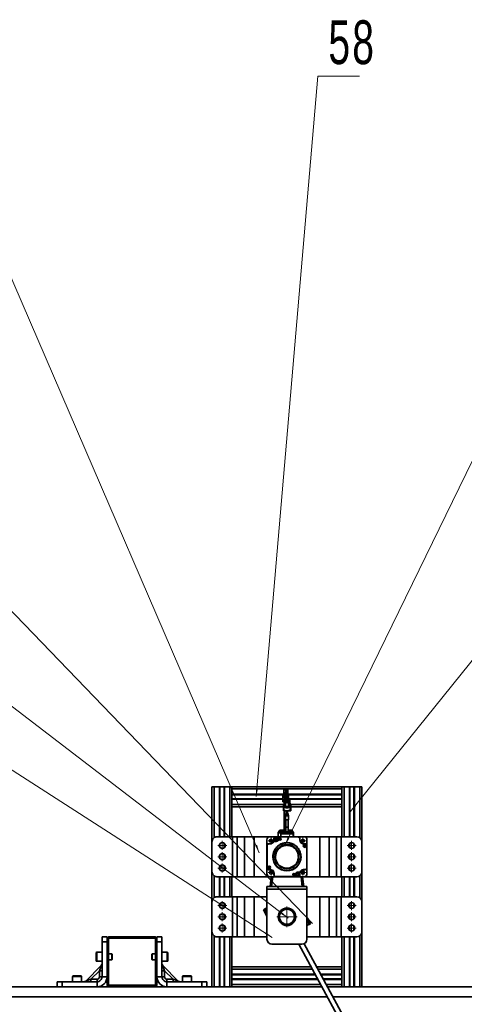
# Model space of a CAD drawing. Header units: millimetres. Extents: x -14862 to 14862, y -10512 to 10512.
# Tile 115 of 199: x 681 to 1571, y -236 to 1733. Entities that reach past the tile are written whole.
import ezdxf

# ---------------------------------------------------------------- set-up
doc = ezdxf.new("R2010")
doc.units = ezdxf.units.MM
doc.header["$LTSCALE"] = 4
doc.linetypes.add('点画线', pattern=[18, 12, -2, 2, -2])
for name, color, linetype, lineweight in [('中心线层', 1, '点画线', 18), ('几何体', 7, 'Continuous', 35), ('注释', 3, 'Continuous', 18)]:
    doc.layers.add(name, color=color, linetype=linetype, lineweight=lineweight)
doc.styles.add('SLDTEXTSTYLE1', font='txt', dxfattribs={"width": 0.667})

# ---------------------------------------------------------------- blocks, each defined once
blk = doc.blocks.new('SW_NOTE_0_6_2')
at = {"layer": '注释', "color": 0}
for p, q in [((0, 0), (83.8, 0)), ((83.8, 0), (0, 0)), ((0, 0), (83.8, 0)), ((83.8, 0), (0, 0)), ((0, 0), (83.8, 0)), ((83.8, 0), (0, 0))]:
    blk.add_line(p, q, dxfattribs=at)
at = {"layer": '注释', "color": 0, "insert": (69.2, 111.4), "char_height": 87.5, "width": 150.519, "attachment_point": 2, "style": 'SLDTEXTSTYLE1'}
blk.add_mtext('\\T1.1;58', dxfattribs=at)
blk = doc.blocks.new('*X76')
at = {"layer": '注释', "linetype": 'Continuous'}
blk.add_hatch(color=0, dxfattribs=at).paths.add_polyline_path([(2685, -1724.2), (2670.2, -1717.1), (2672.4, -1713.7)], flags=0)
at = {"layer": '注释', "color": 0, "linetype": 'Continuous'}
blk.add_line((2685, -1724.2), (0, 0), dxfattribs=at)
blk = doc.blocks.new('*X77')
at = {"layer": '注释', "linetype": 'Continuous'}
blk.add_hatch(color=0, dxfattribs=at).paths.add_polyline_path([(2200.6, -1685.8), (2186.4, -1677.5), (2188.9, -1674.3)], flags=0)
at = {"layer": '注释', "color": 0, "linetype": 'Continuous'}
blk.add_line((2200.6, -1685.8), (0, 0), dxfattribs=at)
blk = doc.blocks.new('*X78')
at = {"layer": '注释', "linetype": 'Continuous'}
blk.add_hatch(color=0, dxfattribs=at).paths.add_polyline_path([(1635.8, -1696.6), (1623, -1686.3), (1626, -1683.4)], flags=0)
at = {"layer": '注释', "color": 0, "linetype": 'Continuous'}
blk.add_line((1635.8, -1696.6), (0, 0), dxfattribs=at)
blk = doc.blocks.new('*X79')
at = {"layer": '注释', "linetype": 'Continuous'}
blk.add_hatch(color=0, dxfattribs=at).paths.add_polyline_path([(671, -1552.7), (662.6, -1538.5), (666.4, -1536.9)], flags=0)
at = {"layer": '注释', "color": 0, "linetype": 'Continuous'}
blk.add_line((671, -1552.7), (0, 0), dxfattribs=at)
blk = doc.blocks.new('*X80')
at = {"layer": '注释', "linetype": 'Continuous'}
blk.add_hatch(color=0, dxfattribs=at).paths.add_polyline_path([(-122.8, -1440), (-123.5, -1423.6), (-119.4, -1423.9)], flags=0)
at = {"layer": '注释', "color": 0, "linetype": 'Continuous'}
blk.add_line((-122.8, -1440), (0, 0), dxfattribs=at)
blk = doc.blocks.new('*X81')
at = {"layer": '注释', "linetype": 'Continuous'}
blk.add_hatch(color=0, dxfattribs=at).paths.add_polyline_path([(-749.6, -1537.8), (-744.3, -1522.2), (-740.6, -1524)], flags=0)
at = {"layer": '注释', "color": 0, "linetype": 'Continuous'}
blk.add_line((-749.6, -1537.8), (0, 0), dxfattribs=at)
blk = doc.blocks.new('*X82')
at = {"layer": '注释', "linetype": 'Continuous'}
blk.add_hatch(color=0, dxfattribs=at).paths.add_polyline_path([(-1186, -1470.7), (-1177.3, -1456.8), (-1174.1, -1459.3)], flags=0)
at = {"layer": '注释', "color": 0, "linetype": 'Continuous'}
blk.add_line((-1186, -1470.7), (0, 0), dxfattribs=at)

msp = doc.modelspace()

# ---------------------------------------------------------------- linework, layer by layer
at = {"layer": '中心线层'}
for p, q in [((1077.8, 81.62), (1095.8, 81.62)), ((1086.8, 72.62), (1086.8, 90.62)), ((1178.321, 90.94), (1190.321, 90.94)), ((1184.321, 84.94), (1184.321, 96.94)), ((1241.961, 90.94), (1253.96, 90.94)), ((1247.961, 84.94), (1247.961, 96.94)), ((1336.481, 81.62), (1354.481, 81.62)), ((1345.481, 72.62), (1345.481, 90.62)), ((1077.8, 59.12), (1095.8, 59.12)), ((1086.8, 50.12), (1086.8, 68.12)), ((1336.481, 59.12), (1354.481, 59.12)), ((1345.481, 50.12), (1345.481, 68.12)), ((1086.8, 27.62), (1086.8, 45.62)), ((1345.482, 27.62), (1345.482, 45.62)), ((1077.8, 36.62), (1095.8, 36.62)), ((1178.321, 27.3), (1190.321, 27.3)), ((1184.321, 21.3), (1184.321, 33.3)), ((1241.961, 27.3), (1253.961, 27.3)), ((1247.961, 21.3), (1247.961, 33.3)), ((1336.482, 36.62), (1354.482, 36.62)), ((1077.8, -38.38), (1095.8, -38.38)), ((1086.8, -47.38), (1086.8, -29.38)), ((1336.482, -38.38), (1354.481, -38.38)), ((1345.481, -47.38), (1345.481, -29.38)), ((1086.8, -69.88), (1086.8, -51.88)), ((1216.141, -81.38), (1216.141, -40.38)), ((1345.481, -69.88), (1345.481, -51.88)), ((1077.8, -60.88), (1095.8, -60.88)), ((1086.8, -92.38), (1086.8, -74.38)), ((1195.641, -60.88), (1236.641, -60.88)), ((1336.481, -60.88), (1354.481, -60.88)), ((1345.481, -92.38), (1345.481, -74.38)), ((1077.8, -83.38), (1095.8, -83.38)), ((1336.481, -83.38), (1354.482, -83.38))]:
    msp.add_line(p, q, dxfattribs=at)
at = {"layer": '几何体'}
for p, q in [((1066.141, 199.12), (1066.141, 89.12)), ((1066.141, 199.12), (1070.641, 199.12)), ((1070.641, 199.12), (1081.041, 199.12)), ((1070.641, 199.12), (1070.641, 97.471)), ((1081.041, 199.12), (1081.041, 99.12)), ((1081.041, 199.12), (1082.041, 199.12)), ((1082.041, 199.12), (1082.041, 99.12)), ((1082.041, 199.12), (1090.241, 199.12)), ((1090.241, 199.12), (1090.241, 99.12)), ((1090.241, 199.12), (1091.241, 199.12)), ((1091.241, 199.12), (1091.241, 99.12)), ((1091.241, 199.12), (1101.641, 199.12)), ((1101.641, 199.12), (1106.141, 199.12)), ((1101.641, 199.12), (1101.641, 99.12)), ((1106.141, 199.12), (1326.141, 199.12)), ((1106.141, 194.62), (1106.141, 199.12)), ((1326.141, 194.62), (1326.141, 199.12)), ((1326.141, 199.12), (1330.641, 199.12)), ((1330.641, 199.12), (1341.041, 199.12)), ((1330.641, 199.12), (1330.641, 99.12)), ((1341.041, 199.12), (1341.041, 99.12)), ((1341.041, 199.12), (1342.041, 199.12)), ((1342.041, 199.12), (1342.041, 99.12)), ((1342.041, 199.12), (1350.241, 199.12)), ((1350.241, 199.12), (1350.241, 99.12)), ((1350.241, 199.12), (1351.241, 199.12)), ((1351.241, 199.12), (1351.241, 99.12)), ((1351.241, 199.12), (1361.641, 199.12)), ((1361.641, 199.12), (1366.141, 199.12)), ((1361.641, 199.12), (1361.641, 97.471)), ((1366.141, 199.12), (1366.141, 89.12)), ((1106.141, 194.62), (1326.141, 194.62)), ((1106.141, 184.22), (1106.141, 194.62)), ((1106.141, 184.22), (1210.241, 184.22)), ((1106.141, 183.22), (1106.141, 184.22)), ((1106.141, 183.22), (1209.141, 183.22)), ((1106.141, 183.22), (1106.141, 175.02)), ((1207.741, 169.07), (1207.741, 181.07)), ((1209.141, 181.07), (1207.741, 181.07)), ((1209.141, 183.57), (1209.141, 181.07)), ((1211.241, 183.57), (1209.141, 183.57)), ((1209.946, 183.584), (1209.946, 183.57)), ((1213.041, 183.584), (1209.946, 183.584)), ((1213.696, 192.77), (1210.241, 192.77)), ((1210.241, 183.97), (1210.241, 192.77)), ((1210.241, 183.97), (1213.041, 183.97)), ((1211.241, 183.57), (1212.441, 183.57)), ((1211.241, 182.57), (1211.241, 183.57)), ((1212.441, 182.57), (1211.241, 182.57)), ((1211.241, 176.57), (1211.241, 182.57)), ((1212.441, 183.57), (1212.441, 182.57)), ((1213.041, 183.57), (1212.441, 183.57)), ((1212.441, 182.57), (1212.441, 181.87)), ((1213.041, 181.87), (1212.441, 181.87)), ((1212.541, 188.57), (1215.541, 188.57)), ((1212.541, 188.07), (1212.541, 188.57)), ((1212.541, 188.07), (1215.541, 188.07)), ((1212.541, 184.37), (1212.541, 188.07)), ((1213.041, 184.37), (1212.541, 184.37)), ((1213.041, 178.07), (1213.041, 184.37)), ((1215.041, 178.07), (1213.041, 178.07)), ((1213.696, 192.77), (1213.696, 188.57)), ((1217.841, 192.77), (1214.386, 192.77)), ((1214.386, 188.57), (1214.386, 192.77)), ((1215.041, 184.37), (1215.041, 178.07)), ((1215.541, 184.37), (1215.041, 184.37)), ((1215.041, 183.97), (1217.841, 183.97)), ((1218.136, 183.584), (1215.041, 183.584)), ((1215.641, 183.57), (1215.041, 183.57)), ((1215.641, 181.87), (1215.041, 181.87)), ((1215.541, 188.57), (1215.541, 188.07)), ((1215.541, 188.07), (1215.541, 184.37)), ((1215.641, 183.57), (1216.841, 183.57)), ((1215.641, 182.57), (1215.641, 183.57)), ((1215.641, 181.87), (1215.641, 182.57)), ((1215.641, 182.57), (1216.841, 182.57)), ((1216.841, 182.57), (1216.841, 183.57)), ((1218.941, 183.57), (1216.841, 183.57)), ((1216.841, 176.57), (1216.841, 182.57)), ((1217.841, 192.77), (1217.841, 183.97)), ((1217.841, 184.22), (1326.141, 184.22)), ((1218.136, 183.584), (1218.136, 183.57)), ((1218.941, 174.369), (1218.941, 183.57)), ((1218.941, 183.22), (1326.141, 183.22)), ((1326.141, 184.22), (1326.141, 194.62)), ((1326.141, 183.22), (1326.141, 184.22)), ((1326.141, 183.22), (1326.141, 175.02)), ((1106.141, 175.02), (1207.741, 175.02)), ((1106.141, 174.02), (1106.141, 175.02)), ((1106.141, 174.02), (1207.741, 174.02)), ((1106.141, 163.62), (1106.141, 174.02)), ((1106.141, 159.12), (1106.141, 163.62)), ((1106.141, 163.62), (1209.141, 163.62)), ((1106.141, 159.12), (1209.141, 159.12)), ((1106.141, 159.12), (1106.141, 99.12)), ((1209.141, 169.07), (1207.741, 169.07)), ((1209.141, 170.07), (1209.141, 169.07)), ((1210.276, 170.07), (1209.141, 170.07)), ((1210.276, 169.07), (1209.141, 169.07)), ((1209.641, 165.069), (1209.141, 165.069)), ((1209.141, 165.069), (1209.141, 151.668)), ((1209.641, 151.668), (1209.641, 165.069)), ((1213.341, 165.069), (1209.641, 165.069)), ((1210.276, 165.069), (1210.276, 174.369)), ((1213.726, 174.369), (1210.276, 174.369)), ((1211.241, 176.57), (1216.841, 176.57)), ((1211.241, 176.57), (1211.241, 175.57)), ((1216.841, 175.57), (1211.241, 175.57)), ((1213.341, 164.369), (1214.641, 168.069)), ((1213.341, 165.069), (1213.587, 165.069)), ((1213.341, 164.369), (1213.341, 165.069)), ((1213.341, 159.489), (1213.341, 164.369)), ((1213.341, 159.489), (1218.941, 159.489)), ((1213.341, 159.489), (1213.341, 158.069)), ((1218.941, 158.069), (1213.341, 158.069)), ((1213.341, 158.069), (1213.341, 157.068)), ((1213.726, 174.369), (1213.726, 165.464)), ((1214.416, 170.07), (1213.726, 170.07)), ((1214.416, 169.07), (1213.726, 169.07)), ((1213.791, 165.649), (1213.791, 169.07)), ((1214.291, 169.07), (1214.291, 167.072)), ((1214.416, 167.428), (1214.416, 174.369)), ((1217.866, 174.369), (1214.416, 174.369)), ((1214.641, 170.068), (1217.641, 170.068)), ((1214.641, 169.568), (1214.641, 170.068)), ((1214.641, 169.568), (1214.641, 168.069)), ((1217.641, 169.568), (1214.641, 169.568)), ((1216.841, 175.57), (1216.841, 176.57)), ((1217.641, 170.068), (1217.641, 169.568)), ((1217.641, 168.069), (1217.641, 169.568)), ((1218.941, 164.369), (1217.641, 168.069)), ((1217.866, 174.369), (1217.866, 167.428)), ((1218.556, 170.07), (1217.866, 170.07)), ((1218.556, 169.07), (1217.866, 169.07)), ((1222.006, 174.369), (1218.556, 174.369)), ((1218.556, 165.464), (1218.556, 174.369)), ((1218.695, 165.069), (1218.941, 165.069)), ((1218.941, 175.02), (1326.141, 175.02)), ((1218.941, 165.069), (1218.941, 164.369)), ((1222.641, 165.069), (1218.941, 165.069)), ((1218.941, 159.489), (1218.941, 164.369)), ((1218.941, 158.069), (1218.941, 159.489)), ((1218.941, 157.068), (1218.941, 158.069)), ((1222.006, 174.369), (1222.006, 165.069)), ((1222.006, 174.02), (1326.141, 174.02)), ((1222.641, 165.069), (1222.641, 151.668)), ((1223.141, 165.069), (1222.641, 165.069)), ((1223.141, 151.668), (1223.141, 165.069)), ((1223.141, 165.069), (1223.391, 165.069)), ((1223.391, 165.069), (1223.391, 150.669)), ((1223.641, 165.069), (1223.391, 165.069)), ((1223.641, 150.669), (1223.641, 165.069)), ((1223.641, 163.62), (1326.141, 163.62)), ((1223.641, 159.12), (1326.141, 159.12)), ((1326.141, 174.02), (1326.141, 175.02)), ((1326.141, 163.62), (1326.141, 174.02)), ((1326.141, 159.12), (1326.141, 163.62)), ((1326.141, 159.12), (1326.141, 99.12)), ((1209.141, 151.668), (1209.641, 151.168)), ((1212.841, 151.668), (1209.141, 151.668)), ((1209.141, 151.668), (1209.141, 150.669)), ((1209.641, 150.669), (1209.141, 150.669)), ((1209.641, 150.669), (1209.641, 151.168)), ((1209.641, 151.168), (1212.841, 151.168)), ((1212.841, 150.669), (1209.641, 150.669)), ((1210.691, 150.669), (1210.691, 131.37)), ((1212.841, 151.668), (1212.841, 151.168)), ((1212.841, 151.168), (1212.841, 150.669)), ((1219.441, 150.669), (1212.841, 150.669)), ((1213.591, 143.094), (1213.141, 140.669)), ((1213.141, 140.669), (1213.141, 133.168)), ((1219.141, 140.669), (1213.141, 140.669)), ((1218.941, 157.068), (1213.341, 157.068)), ((1213.591, 145.668), (1213.591, 143.094)), ((1218.691, 145.668), (1213.591, 145.668)), ((1218.691, 143.094), (1213.591, 143.094)), ((1214.891, 150.669), (1214.891, 145.668)), ((1215.891, 145.668), (1215.891, 150.669)), ((1216.391, 150.669), (1216.391, 145.668)), ((1217.391, 145.668), (1217.391, 150.669)), ((1218.691, 143.094), (1218.691, 145.668)), ((1219.141, 140.669), (1218.691, 143.094)), ((1219.141, 133.168), (1219.141, 140.669)), ((1223.141, 151.668), (1219.441, 151.668)), ((1219.441, 151.668), (1219.441, 151.168)), ((1219.441, 151.168), (1222.641, 151.168)), ((1219.441, 150.669), (1219.441, 151.168)), ((1222.641, 150.669), (1219.441, 150.669)), ((1222.641, 151.168), (1222.641, 150.669)), ((1223.141, 150.669), (1222.641, 150.669)), ((1223.141, 150.669), (1223.141, 151.668)), ((1223.391, 150.669), (1223.141, 150.669)), ((1223.391, 150.669), (1223.641, 150.669)), ((1210.691, 131.37), (1210.691, 112.47)), ((1210.691, 131.37), (1213.591, 131.37)), ((1213.591, 131.37), (1210.691, 131.37)), ((1213.141, 133.168), (1219.141, 133.168)), ((1213.591, 133.168), (1213.591, 118.168)), ((1213.591, 118.168), (1213.591, 117.284)), ((1213.591, 118.168), (1218.691, 118.168)), ((1218.691, 118.168), (1218.691, 133.168)), ((1218.691, 117.284), (1218.691, 118.168)), ((1076.141, 99.12), (1107.459, 99.12)), ((1107.459, 99.12), (1107.459, 19.12)), ((1107.459, 99.12), (1116.856, 99.12)), ((1116.856, 99.12), (1116.856, 19.12)), ((1116.856, 99.12), (1131.51, 99.12)), ((1131.51, 99.12), (1131.51, 19.12)), ((1131.51, 99.12), (1150.304, 99.12)), ((1150.304, 99.12), (1150.304, 19.12)), ((1150.304, 99.12), (1182.141, 99.12)), ((1182.141, 99.12), (1194.141, 99.12)), ((1194.141, 99.12), (1201.141, 99.12)), ((1198.641, 107.317), (1198.641, 106.72)), ((1198.641, 106.72), (1203.641, 106.72)), ((1198.641, 99.12), (1198.641, 106.72)), ((1200.569, 110.512), (1198.809, 107.872)), ((1199.141, 107.17), (1199.141, 106.72)), ((1203.441, 107.17), (1199.141, 107.17)), ((1199.593, 107.764), (1199.541, 107.17)), ((1202.989, 107.764), (1199.593, 107.764)), ((1202.56, 108.287), (1200.021, 108.287)), ((1201.344, 111.674), (1200.569, 110.512)), ((1201.651, 110.512), (1200.569, 110.512)), ((1201.141, 99.12), (1203.641, 99.12)), ((1201.141, 98.87), (1238.141, 98.87)), ((1213.591, 111.869), (1201.513, 111.869)), ((1201.651, 108.455), (1201.651, 110.512)), ((1202.176, 112.12), (1213.591, 112.12)), ((1203.041, 107.17), (1202.989, 107.764)), ((1203.441, 106.72), (1203.441, 107.17)), ((1208.681, 108.317), (1203.641, 108.317)), ((1203.641, 108.317), (1203.641, 108.281)), ((1203.641, 108.281), (1228.641, 108.281)), ((1203.641, 108.281), (1203.641, 106.813)), ((1228.641, 106.813), (1203.641, 106.813)), ((1203.641, 106.813), (1203.641, 106.695)), ((1228.641, 106.695), (1203.641, 106.695)), ((1203.641, 106.695), (1203.641, 106.659)), ((1203.641, 106.659), (1228.641, 106.659)), ((1203.641, 106.659), (1203.641, 105.191)), ((1228.641, 105.191), (1203.641, 105.191)), ((1203.641, 105.191), (1203.641, 105.033)), ((1203.641, 105.033), (1228.641, 105.033)), ((1203.641, 105.027), (1203.641, 105.033)), ((1228.641, 105.027), (1203.641, 105.027)), ((1203.641, 104.898), (1203.641, 105.027)), ((1203.641, 104.898), (1228.641, 104.898)), ((1203.641, 104.898), (1203.641, 99.12)), ((1228.641, 99.12), (1203.641, 99.12)), ((1203.941, 108.317), (1203.941, 109.308)), ((1223.601, 109.13), (1208.681, 109.13)), ((1208.681, 109.13), (1208.681, 109.095)), ((1208.681, 109.095), (1223.601, 109.095)), ((1208.681, 109.095), (1208.681, 108.3)), ((1223.601, 108.3), (1208.681, 108.3)), ((1210.691, 112.47), (1210.691, 112.12)), ((1213.591, 112.47), (1210.691, 112.47)), ((1213.591, 117.296), (1213.591, 109.13)), ((1218.691, 109.13), (1218.691, 117.296)), ((1218.691, 112.12), (1225.906, 112.12)), ((1226.568, 111.869), (1218.691, 111.869)), ((1223.601, 109.095), (1223.601, 109.13)), ((1223.601, 109.095), (1223.601, 108.3)), ((1228.641, 108.317), (1223.601, 108.317)), ((1224.141, 109.308), (1224.141, 108.791)), ((1227.512, 110.512), (1226.431, 110.512)), ((1226.431, 110.512), (1226.431, 108.717)), ((1227.512, 110.512), (1226.738, 111.674)), ((1229.273, 107.872), (1227.512, 110.512)), ((1228.641, 108.281), (1228.641, 108.317)), ((1228.641, 108.281), (1228.641, 106.813)), ((1228.941, 107.17), (1228.641, 107.17)), ((1228.641, 106.695), (1228.641, 106.813)), ((1228.641, 106.72), (1229.441, 106.72)), ((1228.641, 106.659), (1228.641, 106.695)), ((1228.641, 106.659), (1228.641, 105.191)), ((1228.641, 105.191), (1228.641, 105.033)), ((1228.641, 105.033), (1228.641, 105.027)), ((1228.641, 104.898), (1228.641, 105.027)), ((1228.641, 104.898), (1228.641, 99.12)), ((1228.641, 99.12), (1238.141, 99.12)), ((1228.941, 106.72), (1228.941, 107.17)), ((1229.441, 106.72), (1229.441, 107.317)), ((1229.441, 99.12), (1229.441, 106.72)), ((1238.141, 99.12), (1250.141, 99.12)), ((1250.141, 99.12), (1281.978, 99.12)), ((1281.978, 19.12), (1281.978, 99.12)), ((1281.978, 99.12), (1300.772, 99.12)), ((1300.772, 19.12), (1300.772, 99.12)), ((1300.772, 99.12), (1315.425, 99.12)), ((1315.425, 19.12), (1315.425, 99.12)), ((1315.425, 99.12), (1324.822, 99.12)), ((1324.822, 19.12), (1324.822, 99.12)), ((1324.822, 99.12), (1356.141, 99.12)), ((1066.141, 29.12), (1066.141, 89.12)), ((1081.041, 83.302), (1081.041, 79.937)), ((1082.041, 85.273), (1082.041, 77.966)), ((1090.241, 86.535), (1090.241, 76.704)), ((1091.241, 85.655), (1091.241, 77.585)), ((1176.141, 81.12), (1176.141, 93.12)), ((1176.141, 37.12), (1176.141, 81.12)), ((1176.391, 37.12), (1176.391, 81.12)), ((1180.141, 85.12), (1182.641, 85.12)), ((1180.141, 84.87), (1182.641, 84.87)), ((1190.141, 95.12), (1190.141, 92.62)), ((1191.007, 90.12), (1194.641, 90.12)), ((1191.007, 89.87), (1194.641, 89.87)), ((1199.141, 94.62), (1199.141, 97.12)), ((1199.391, 94.62), (1199.391, 97.12)), ((1241.891, 95.12), (1241.891, 92.62)), ((1242.141, 95.12), (1242.141, 92.62)), ((1252.141, 85.12), (1249.641, 85.12)), ((1249.641, 84.87), (1252.141, 84.87)), ((1255.891, 81.12), (1255.891, 37.12)), ((1256.141, 93.12), (1256.141, 81.12)), ((1256.141, 81.12), (1256.141, 37.12)), ((1341.041, 85.655), (1341.041, 77.585)), ((1342.041, 86.535), (1342.041, 76.704)), ((1350.241, 85.273), (1350.241, 77.966)), ((1351.241, 83.302), (1351.241, 79.937)), ((1366.141, 89.12), (1366.141, 29.12)), ((1081.041, 60.802), (1081.041, 57.437)), ((1082.041, 62.773), (1082.041, 55.466)), ((1090.241, 64.035), (1090.241, 54.204)), ((1091.241, 63.155), (1091.241, 55.085)), ((1341.041, 63.155), (1341.041, 55.085)), ((1342.041, 64.035), (1342.041, 54.204)), ((1350.241, 62.773), (1350.241, 55.466)), ((1351.241, 60.802), (1351.241, 57.437)), ((1082.041, 40.274), (1082.041, 32.966)), ((1090.241, 41.535), (1090.241, 31.704)), ((1091.241, 40.655), (1091.241, 32.585)), ((1341.041, 40.655), (1341.041, 32.585)), ((1342.041, 41.535), (1342.041, 31.704)), ((1350.241, 40.274), (1350.241, 32.966)), ((1066.141, 29.12), (1066.141, -30.88)), ((1070.641, 20.768), (1070.641, -22.529)), ((1081.041, 38.302), (1081.041, 34.937)), ((1176.141, 25.12), (1176.141, 37.12)), ((1182.641, 33.37), (1180.141, 33.37)), ((1180.141, 33.12), (1184.141, 33.12)), ((1185.472, 24.53), (1186.099, 29.717)), ((1190.141, 27.12), (1190.141, 23.12)), ((1190.391, 23.12), (1190.391, 25.62)), ((1232.891, 23.62), (1232.891, 21.12)), ((1233.141, 23.62), (1233.141, 21.12)), ((1241.274, 28.37), (1237.641, 28.37)), ((1241.274, 28.12), (1237.641, 28.12)), ((1242.141, 23.12), (1242.141, 27.12)), ((1246.154, 29.695), (1246.77, 24.546)), ((1252.141, 33.12), (1248.141, 33.12)), ((1252.141, 33.37), (1249.641, 33.37)), ((1256.141, 37.12), (1256.141, 25.12)), ((1351.241, 38.302), (1351.241, 34.937)), ((1361.641, 20.768), (1361.641, -22.529)), ((1366.141, 29.12), (1366.141, -30.88)), ((1107.459, 19.12), (1076.141, 19.12)), ((1081.041, 19.12), (1081.041, -20.88)), ((1082.041, 19.12), (1082.041, -20.88)), ((1090.241, 19.12), (1090.241, -20.88)), ((1091.241, 19.12), (1091.241, -20.88)), ((1101.641, 19.12), (1101.641, -20.88)), ((1106.141, 19.12), (1106.141, -20.88)), ((1116.856, 19.12), (1107.459, 19.12)), ((1131.51, 19.12), (1116.856, 19.12)), ((1150.304, 19.12), (1131.51, 19.12)), ((1182.141, 19.12), (1150.304, 19.12)), ((1194.141, 19.12), (1182.141, 19.12)), ((1182.492, -0.145), (1184.819, 19.12)), ((1185.514, -0.145), (1187.841, 19.12)), ((1231.141, 19.37), (1194.141, 19.37)), ((1231.141, 19.12), (1194.141, 19.12)), ((1238.141, 19.12), (1231.141, 19.12)), ((1250.141, 19.12), (1238.141, 19.12)), ((1244.399, 19.12), (1246.706, -0.145)), ((1247.42, 19.12), (1249.728, -0.145)), ((1281.978, 19.12), (1250.141, 19.12)), ((1300.772, 19.12), (1281.978, 19.12)), ((1315.425, 19.12), (1300.772, 19.12)), ((1324.822, 19.12), (1315.425, 19.12)), ((1356.141, 19.12), (1324.822, 19.12)), ((1326.141, 19.12), (1326.141, -20.88)), ((1330.641, 19.12), (1330.641, -20.88)), ((1341.041, 19.12), (1341.041, -20.88)), ((1342.041, 19.12), (1342.041, -20.88)), ((1350.241, 19.12), (1350.241, -20.88)), ((1351.241, 19.12), (1351.241, -20.88)), ((1176.141, -0.145), (1176.141, -5.881)), ((1176.141, -0.145), (1256.141, -0.145)), ((1176.141, -5.881), (1256.141, -5.881)), ((1176.141, -105.879), (1176.141, -5.881)), ((1256.141, -5.881), (1256.141, -0.145)), ((1256.141, -5.881), (1256.141, -105.879)), ((1066.141, -90.88), (1066.141, -30.88)), ((1076.141, -20.88), (1107.459, -20.88)), ((1081.041, -36.698), (1081.041, -40.063)), ((1082.041, -34.726), (1082.041, -42.034)), ((1090.241, -33.465), (1090.241, -43.296)), ((1091.241, -34.345), (1091.241, -42.415)), ((1107.459, -20.88), (1107.459, -100.88)), ((1107.459, -20.88), (1116.856, -20.88)), ((1116.856, -20.88), (1116.856, -100.88)), ((1116.856, -20.88), (1131.51, -20.88)), ((1131.51, -20.88), (1131.51, -100.88)), ((1131.51, -20.88), (1150.304, -20.88)), ((1150.304, -20.88), (1150.304, -100.88)), ((1150.304, -20.88), (1176.141, -20.88)), ((1256.141, -20.88), (1281.978, -20.88)), ((1281.978, -100.88), (1281.978, -20.88)), ((1281.978, -20.88), (1300.772, -20.88)), ((1300.772, -100.88), (1300.772, -20.88)), ((1300.772, -20.88), (1315.425, -20.88)), ((1315.425, -100.88), (1315.425, -20.88)), ((1315.425, -20.88), (1324.822, -20.88)), ((1324.822, -100.88), (1324.822, -20.88)), ((1324.822, -20.88), (1356.141, -20.88)), ((1341.041, -34.345), (1341.041, -42.415)), ((1342.041, -33.465), (1342.041, -43.296)), ((1350.241, -34.726), (1350.241, -42.034)), ((1351.241, -36.698), (1351.241, -40.063)), ((1366.141, -30.88), (1366.141, -90.88)), ((1082.041, -57.227), (1082.041, -64.534)), ((1090.241, -55.965), (1090.241, -65.796)), ((1091.241, -56.845), (1091.241, -64.915)), ((1176.141, -43.143), (1169.211, -46.89)), ((1169.211, -46.89), (1176.141, -59.706)), ((1176.141, -45.416), (1171.922, -47.698)), ((1171.922, -47.698), (1176.141, -55.501)), ((1341.041, -56.845), (1341.041, -64.915)), ((1342.041, -55.965), (1342.041, -65.796)), ((1350.241, -57.227), (1350.241, -64.534)), ((1081.041, -59.198), (1081.041, -62.563)), ((1090.241, -78.465), (1090.241, -88.296)), ((1263.07, -74.871), (1256.141, -62.055)), ((1260.36, -74.063), (1256.141, -66.26)), ((1256.141, -76.344), (1260.36, -74.063)), ((1256.141, -78.617), (1263.07, -74.871)), ((1342.041, -78.465), (1342.041, -88.296)), ((1351.241, -59.198), (1351.241, -62.563)), ((1066.141, -90.88), (1066.141, -200.88)), ((1081.041, -81.698), (1081.041, -85.063)), ((1082.041, -79.727), (1082.041, -87.034)), ((1091.241, -79.345), (1091.241, -87.415)), ((1341.041, -79.345), (1341.041, -87.415)), ((1350.241, -79.727), (1350.241, -87.034)), ((1351.241, -81.698), (1351.241, -85.063)), ((1366.141, -90.88), (1366.141, -200.88)), ((846.141, -100.88), (856.141, -100.88)), ((846.141, -110.88), (846.141, -100.88)), ((856.141, -110.88), (846.141, -110.88)), ((846.141, -180.88), (846.141, -110.88)), ((856.141, -100.88), (856.141, -105.88)), ((856.141, -105.88), (856.141, -195.88)), ((856.141, -180.88), (856.141, -110.88)), ((859.141, -105.88), (859.141, -195.88)), ((951.141, -100.88), (861.141, -100.88)), ((951.141, -103.88), (861.141, -103.88)), ((953.141, -195.88), (953.141, -105.88)), ((956.141, -100.88), (966.141, -100.88)), ((956.141, -105.88), (956.141, -100.88)), ((956.141, -195.88), (956.141, -105.88)), ((966.141, -110.88), (956.141, -110.88)), ((956.141, -110.88), (956.141, -180.88)), ((966.141, -100.88), (966.141, -110.88)), ((966.141, -110.88), (966.141, -180.88)), ((1070.641, -99.232), (1070.641, -200.88)), ((1107.459, -100.88), (1076.141, -100.88)), ((1081.041, -100.88), (1081.041, -200.88)), ((1082.041, -100.88), (1082.041, -200.88)), ((1090.241, -100.88), (1090.241, -200.88)), ((1091.241, -100.88), (1091.241, -200.88)), ((1101.641, -100.88), (1101.641, -200.88)), ((1106.141, -100.88), (1106.141, -160.88)), ((1116.856, -100.88), (1107.459, -100.88)), ((1131.51, -100.88), (1116.856, -100.88)), ((1150.304, -100.88), (1131.51, -100.88)), ((1176.141, -100.88), (1150.304, -100.88)), ((1246.141, -115.879), (1186.141, -115.879)), ((2655.067, -2732.674), (1240.194, -115.879)), ((1250.908, -114.67), (2663.863, -2727.918)), ((1281.978, -100.88), (1256.141, -100.88)), ((1300.772, -100.88), (1281.978, -100.88)), ((1315.425, -100.88), (1300.772, -100.88)), ((1324.822, -100.88), (1315.425, -100.88)), ((1356.141, -100.88), (1324.822, -100.88)), ((1326.141, -100.88), (1326.141, -160.88)), ((1330.641, -100.88), (1330.641, -200.88)), ((1341.041, -100.88), (1341.041, -200.88)), ((1342.041, -100.88), (1342.041, -200.88)), ((1350.241, -100.88), (1350.241, -200.88)), ((1351.241, -100.88), (1351.241, -200.88)), ((1361.641, -99.232), (1361.641, -200.88)), ((834.14, -148.38), (834.14, -133.38)), ((846.141, -131.88), (835.641, -131.88)), ((835.641, -131.88), (835.641, -149.88)), ((865.541, -134.88), (859.141, -134.88)), ((866.141, -135.48), (865.541, -134.88)), ((865.541, -146.88), (865.541, -134.88)), ((866.141, -135.48), (866.141, -146.28)), ((946.741, -134.88), (946.14, -135.48)), ((946.14, -136.165), (946.14, -135.48)), ((946.14, -146.28), (946.14, -136.165)), ((953.141, -134.88), (946.741, -134.88)), ((946.741, -135.641), (946.741, -134.88)), ((946.741, -135.641), (946.741, -146.88)), ((976.641, -131.88), (966.141, -131.88)), ((976.641, -133.021), (976.641, -131.88)), ((976.641, -149.88), (976.641, -133.021)), ((978.141, -133.38), (978.141, -134.331)), ((978.141, -134.331), (978.141, -148.38)), ((835.641, -149.88), (846.141, -149.88)), ((859.141, -146.88), (865.541, -146.88)), ((865.541, -146.88), (866.141, -146.28)), ((946.14, -146.28), (946.741, -146.88)), ((946.741, -146.88), (953.141, -146.88)), ((966.141, -149.88), (976.641, -149.88)), ((813.463, -189.416), (844.676, -158.203)), ((841.141, -168.809), (824.07, -185.88)), ((841.141, -168.809), (846.141, -168.809)), ((841.141, -180.88), (841.141, -168.809)), ((966.141, -168.809), (971.141, -168.809)), ((967.605, -158.203), (998.819, -189.416)), ((971.141, -168.809), (971.141, -180.88)), ((988.212, -185.88), (971.141, -168.809)), ((1106.141, -165.38), (1106.141, -160.88)), ((1106.141, -160.88), (1264.526, -160.88)), ((1106.141, -175.78), (1106.141, -165.38)), ((1106.141, -165.38), (1266.959, -165.38)), ((1106.141, -175.78), (1272.582, -175.78)), ((1106.141, -176.78), (1106.141, -175.78)), ((1106.141, -176.78), (1273.123, -176.78)), ((1106.141, -176.78), (1106.141, -184.98)), ((1275.894, -160.88), (1326.141, -160.88)), ((1278.327, -165.38), (1326.141, -165.38)), ((1283.95, -175.78), (1326.141, -175.78)), ((1284.491, -176.78), (1326.141, -176.78)), ((1326.141, -165.38), (1326.141, -160.88)), ((1326.141, -175.78), (1326.141, -165.38)), ((1326.141, -176.78), (1326.141, -175.78)), ((1326.141, -176.78), (1326.141, -184.98)), ((756.141, -200.88), (756.141, -190.88)), ((756.141, -190.88), (766.141, -190.88)), ((766.141, -190.88), (766.141, -200.88)), ((766.141, -190.88), (836.141, -190.88)), ((787.141, -180.38), (787.141, -190.88)), ((805.141, -180.38), (787.141, -180.38)), ((788.641, -178.88), (803.641, -178.88)), ((805.141, -190.88), (805.141, -180.38)), ((824.07, -190.88), (824.07, -185.88)), ((824.07, -185.88), (836.141, -185.88)), ((836.141, -190.88), (836.141, -185.88)), ((836.141, -200.88), (836.141, -190.88)), ((841.141, -180.88), (846.141, -180.88)), ((856.141, -180.88), (846.141, -180.88)), ((966.141, -180.88), (956.141, -180.88)), ((966.141, -180.88), (971.141, -180.88)), ((976.141, -185.88), (988.212, -185.88)), ((976.141, -185.88), (976.141, -190.88)), ((976.141, -190.88), (976.141, -200.88)), ((976.141, -190.88), (1046.141, -190.88)), ((988.212, -185.88), (988.212, -190.88)), ((1007.141, -180.38), (1007.141, -190.88)), ((1025.14, -180.38), (1007.141, -180.38)), ((1008.64, -178.88), (1023.641, -178.88)), ((1025.14, -190.88), (1025.14, -180.38)), ((1046.141, -200.88), (1046.141, -190.88)), ((1046.141, -190.88), (1056.141, -190.88)), ((1056.141, -190.88), (1056.141, -200.88)), ((1106.141, -184.98), (1277.556, -184.98)), ((1106.141, -185.98), (1106.141, -184.98)), ((1106.141, -185.98), (1278.097, -185.98)), ((1106.141, -196.38), (1106.141, -185.98)), ((1106.141, -200.88), (1106.141, -196.38)), ((1106.141, -196.38), (1283.72, -196.38)), ((1288.924, -184.98), (1326.141, -184.98)), ((1289.465, -185.98), (1326.141, -185.98)), ((1295.088, -196.38), (1326.141, -196.38)), ((1326.141, -185.98), (1326.141, -184.98)), ((1326.141, -196.38), (1326.141, -185.98)), ((1326.141, -200.88), (1326.141, -196.38)), ((1286.153, -200.88), (586.141, -200.88)), ((766.141, -200.88), (836.141, -200.88)), ((861.141, -197.88), (951.141, -197.88)), ((861.141, -200.88), (951.141, -200.88)), ((976.141, -200.88), (1046.141, -200.88)), ((3694.841, -200.88), (1297.521, -200.88)), ((1296.967, -220.88), (586.141, -220.88)), ((3696.445, -220.88), (1308.335, -220.88))]:
    msp.add_line(p, q, dxfattribs=at)
for points in [[(1223.141, 151.668), (1223.131, 151.659), (1223.103, 151.63), (1223.057, 151.584), (1222.994, 151.522), (1222.918, 151.446), (1222.832, 151.36), (1222.738, 151.266), (1222.641, 151.168)], [(1216.141, 118.168), (1215.165, 118.102), (1214.338, 117.913), (1213.785, 117.63), (1213.591, 117.296)], [(1218.691, 117.296), (1218.497, 117.63), (1217.944, 117.913), (1217.117, 118.102), (1216.141, 118.168)], [(844.676, -158.203), (844.622, -158.364), (844.463, -158.842), (844.203, -159.623), (843.849, -160.684), (843.414, -161.991), (842.909, -163.506), (842.35, -165.181), (841.755, -166.967), (841.141, -168.809)], [(971.141, -168.809), (970.451, -166.74), (969.788, -164.75), (969.176, -162.917), (968.641, -161.309), (968.201, -159.99), (967.874, -159.01), (967.673, -158.406), (967.605, -158.203)], [(824.07, -185.88), (822, -186.57), (820.011, -187.233), (818.177, -187.844), (816.57, -188.38), (815.251, -188.82), (814.27, -189.147), (813.667, -189.348), (813.463, -189.416)], [(998.819, -189.416), (998.615, -189.348), (998.011, -189.147), (997.031, -188.82), (995.712, -188.38), (994.105, -187.844), (992.271, -187.233), (990.281, -186.57), (988.212, -185.88)]]:
    msp.add_lwpolyline(points, dxfattribs=at)
for centre, radius in [((1086.8, 81.62), 6), ((1184.321, 90.94), 3), ((1216.141, 59.12), 27.65), ((1194.641, 94.62), 3), ((1194.641, 94.62), 2.95), ((1194.641, 94.62), 2.75), ((1194.641, 94.62), 2.676), ((1216.141, 59.12), 24.051), ((1194.641, 94.62), 1.96), ((1202.141, 94.62), 2.25), ((1202.141, 94.62), 2.182), ((1202.141, 94.62), 1.598), ((1247.961, 90.94), 3), ((1251.641, 80.62), 2.85), ((1251.641, 80.62), 2.6), ((1251.641, 80.62), 2.25), ((1251.641, 80.62), 2.182), ((1251.641, 80.62), 1.598), ((1345.481, 81.62), 6), ((1086.8, 59.12), 6), ((1345.481, 59.12), 6), ((1086.8, 36.62), 6), ((1180.641, 37.62), 2.85), ((1180.641, 37.62), 2.6), ((1180.641, 37.62), 2.25), ((1180.641, 37.62), 2.182), ((1345.482, 36.62), 6), ((1180.641, 37.62), 1.598), ((1184.321, 27.3), 3), ((1230.141, 23.62), 2.25), ((1230.141, 23.62), 2.182), ((1230.141, 23.62), 1.598), ((1237.641, 23.62), 3), ((1237.641, 23.62), 2.95), ((1237.641, 23.62), 2.75), ((1237.641, 23.62), 2.676), ((1237.641, 23.62), 1.96), ((1247.961, 27.3), 3), ((1086.8, -38.38), 6), ((1345.481, -38.38), 6), ((1086.8, -60.88), 6), ((1216.141, -60.88), 17.5), ((1216.141, -60.88), 15.3), ((1216.141, -60.88), 15), ((1345.481, -60.88), 6), ((1086.8, -83.38), 6), ((1345.481, -83.38), 6)]:
    msp.add_circle(centre, radius, dxfattribs=at)
for centre, radius, start, end in [((1076.141, 89.12), 10, 89.999872, 180.001494), ((1182.141, 93.12), 6, 90.000383, 179.999617), ((1194.141, 95.12), 4, 90.001521, 179.998479), ((1199.642, 107.317), 1.001, 146.336939, 179.984552), ((1201.141, 97.12), 2, 90.004937, 180.001894), ((1201.14, 97.12), 1.75, 89.991039, 180.008961), ((1200.19, 107.712), 0.599, 106.336361, 175.050719), ((1201.291, 103.971), 4.499, 73.607257, 106.392743), ((1202.185, 111.112), 1.012, 131.56623, 146.221185), ((1201.849, 108.11), 2.411, 29.804195, 94.714129), ((1202.391, 107.711), 0.6, 5.00635, 73.60657), ((1207.141, 102.149), 6.233, 81.675497, 98.324503), ((1226.343, 107.9), 2.614, 88.067351, 147.414325), ((1225.141, 102.149), 6.233, 81.675497, 98.324503), ((1225.896, 111.112), 1.012, 33.778815, 48.43377), ((1226.788, 103.955), 4.515, 75.019342, 87.195561), ((1228.44, 107.317), 1.001, 0.015448, 33.663061), ((1238.141, 95.12), 4, 0.001521, 89.998479), ((1238.141, 95.12), 3.749, 359.992232, 90.007768), ((1250.141, 93.12), 6, 0.000383, 89.999617), ((1356.141, 89.12), 10, 0.000838, 89.999162), ((1180.141, 81.12), 4, 90.001521, 179.998479), ((1180.141, 81.12), 3.75, 90.001027, 179.99533), ((1182.641, 92.619), 7.5, 269.997942, 331.72741), ((1182.641, 92.62), 7.75, 270.000422, 331.727332), ((1182.638, 92.62), 7.503, 331.732009, 359.994742), ((1191.008, 88.119), 2.001, 90.007498, 151.716795), ((1191.008, 88.119), 1.751, 90.01855, 151.708013), ((1194.641, 94.62), 4.75, 269.999816, 0.00306), ((1194.641, 94.62), 4.5, 269.99931, 0.003726), ((1249.641, 92.62), 7.75, 180.001282, 269.998718), ((1249.641, 92.62), 7.5, 179.999739, 270.000261), ((1252.141, 81.12), 4, 0.001521, 89.998479), ((1252.141, 81.12), 3.75, 0.00467, 89.998973), ((1216.141, 59.12), 28.2, 180, 360), ((1216.141, 59.12), 22.84, 179.999988, 0.000012), ((1076.141, 29.12), 10, 179.998506, 270.000128), ((1180.141, 37.12), 4, 180.001521, 269.998479), ((1182.141, 25.12), 6, 180.000383, 269.999617), ((1180.14, 37.12), 3.75, 179.998451, 270.005192), ((1182.639, 25.611), 7.759, 74.703115, 89.989514), ((1184.141, 27.108), 6.012, 84.794359, 90.002788), ((1184.14, 27.119), 6, 5.22096, 84.77904), ((1182.628, 25.618), 7.763, 0.013997, 15.293375), ((1184.129, 27.12), 6.012, 359.997212, 5.205641), ((1194.141, 23.12), 4, 180.001521, 269.998479), ((1194.141, 23.12), 3.75, 180.001027, 269.99533), ((1231.141, 21.12), 1.75, 270.004365, 359.995635), ((1231.141, 21.12), 2, 270.004937, 359.995063), ((1237.641, 23.62), 4.75, 89.996941, 180.003059), ((1237.641, 23.62), 4.5, 89.996274, 180.00069), ((1238.141, 23.12), 4, 270.001521, 359.998479), ((1241.274, 30.12), 1.75, 270.003947, 308.662938), ((1241.273, 30.124), 2.004, 270.030023, 300.053196), ((1248.142, 27.119), 6.001, 167.783068, 179.995044), ((1247.899, 27.181), 5.751, 164.128471, 167.869636), ((1248.141, 27.12), 6, 95.217388, 164.203288), ((1249.643, 25.607), 7.763, 90.013997, 105.293375), ((1248.14, 27.108), 6.012, 89.997212, 95.205641), ((1250.141, 25.12), 6, 270.000383, 359.999617), ((1252.141, 37.12), 3.75, 269.994808, 0.001549), ((1252.141, 37.12), 4, 270.001521, 359.998479), ((1356.141, 29.12), 10, 270.000838, 359.999162), ((1076.141, -30.88), 10, 89.999872, 180.00286), ((1356.141, -30.88), 10, 359.999472, 89.999162), ((1076.141, -90.881), 10, 179.998506, 270.000128), ((1356.141, -90.88), 10, 270.000838, 359.999162), ((861.14, -105.88), 5, 89.994808, 180.00246), ((861.141, -105.881), 2, 90.002937, 179.983404), ((951.141, -105.88), 5, 359.99754, 90.005192), ((951.14, -105.881), 2, 0.016596, 89.997063), ((1186.141, -105.879), 10, 180.000838, 269.999162), ((1246.141, -105.879), 10, 270.000838, 359.999162), ((835.641, -133.381), 1.501, 90.019148, 179.980852), ((976.641, -133.38), 1.5, 359.988056, 89.993729), ((835.641, -148.38), 1.501, 180.019148, 269.980852), ((841.141, -154.667), 5, 315.001037, 0.001423), ((971.141, -154.667), 5, 179.998577, 224.998963), ((976.641, -148.38), 1.5, 270.006271, 0.011944), ((788.641, -180.381), 1.5, 90.0036, 179.987293), ((803.641, -180.38), 1.499, 359.981619, 90.027488), ((809.928, -185.88), 5, 270.001309, 314.998963), ((836.141, -180.88), 20, 269.999376, 0.000624), ((836.141, -180.88), 10, 269.999872, 0.001494), ((836.14, -180.879), 5.001, 270.0088, 359.9912), ((861.14, -195.88), 5, 179.99754, 270.005192), ((861.141, -195.88), 2, 180.016596, 269.997063), ((951.141, -195.88), 5, 269.994808, 0.00246), ((951.14, -195.88), 2, 270.002937, 359.983404), ((976.141, -180.88), 20, 180.000633, 269.999367), ((976.141, -180.88), 10, 179.998506, 270.000128), ((976.141, -180.88), 5, 179.999472, 270.000528), ((1002.353, -185.882), 4.998, 224.990524, 270.009204), ((1008.64, -180.38), 1.499, 89.990723, 180.018385), ((1023.641, -180.38), 1.499, 359.981615, 90.009277)]:
    msp.add_arc(centre, radius, start, end, dxfattribs=at)
for points, knots in [([(1209.946, 183.584), (1209.99, 183.601), (1210.072, 183.632), (1210.166, 183.727), (1210.216, 183.821), (1210.238, 183.906), (1210.24, 183.949), (1210.241, 183.97)], [0, 0, 0, 0, 0.140871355, 0.260508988, 0.393149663, 0.457881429, 0.521398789, 0.521398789, 0.521398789, 0.521398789]), ([(1218.136, 183.584), (1218.092, 183.601), (1218.01, 183.633), (1217.915, 183.726), (1217.865, 183.821), (1217.844, 183.906), (1217.842, 183.949), (1217.841, 183.97)], [0, 0, 0, 0, 0.140438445, 0.260419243, 0.392947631, 0.457678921, 0.521215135, 0.521215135, 0.521215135, 0.521215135]), ([(1202.176, 112.12), (1202.174, 112.12), (1202.104, 112.12), (1201.862, 112.098), (1201.658, 111.964), (1201.513, 111.869)], [0, 0, 0, 0, 0.005022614, 0.210219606, 0.720212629, 0.720212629, 0.720212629, 0.720212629]), ([(1208.681, 108.598), (1208.599, 108.64), (1208.294, 108.797), (1207.761, 108.879), (1207.19, 108.916), (1206.628, 108.893), (1206.02, 108.787), (1205.459, 108.608), (1205.256, 108.366), (1205.214, 108.317)], [0, 0, 0, 0, 0.274409, 1.03182362, 1.5888626, 1.99838628, 2.71613064, 3.46905716, 3.66177262, 3.66177262, 3.66177262, 3.66177262]), ([(1227.123, 108.287), (1227.042, 108.365), (1226.843, 108.555), (1226.352, 108.765), (1225.764, 108.884), (1225.189, 108.916), (1224.631, 108.889), (1224.093, 108.831), (1223.74, 108.649), (1223.601, 108.577)], [0, 0, 0, 0, 0.3357276, 0.81982535, 1.5763331, 2.13246678, 2.54150013, 3.25838512, 3.72712372, 3.72712372, 3.72712372, 3.72712372]), ([(1225.906, 112.12), (1225.907, 112.12), (1225.977, 112.12), (1226.22, 112.098), (1226.423, 111.964), (1226.568, 111.869)], [0, 0, 0, 0, 0.005022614, 0.210219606, 0.720212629, 0.720212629, 0.720212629, 0.720212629]), ([(1244.341, 59.12), (1244.271, 60.632), (1244.131, 63.656), (1243.223, 67.194), (1242.283, 69.747), (1241.545, 71.406), (1240.703, 73.014), (1239.758, 74.565), (1237.886, 77.236), (1235.579, 79.699), (1232.9, 81.83), (1231.201, 82.991), (1229.735, 83.843), (1228.549, 84.45), (1227.669, 84.862), (1226.775, 85.244), (1225.868, 85.596), (1224.95, 85.915), (1224.022, 86.205), (1223.39, 86.37), (1223.031, 86.465), (1222.872, 86.504), (1222.285, 86.648), (1221.484, 86.815), (1220.497, 86.985), (1219.603, 87.112), (1218.571, 87.222), (1217.402, 87.301), (1214.734, 87.363), (1210.603, 86.956), (1205.28, 85.341), (1200.372, 82.719), (1196.073, 79.189), (1192.538, 74.888), (1189.933, 69.981), (1188.255, 64.657), (1188.046, 60.966), (1187.941, 59.12)], [0, 0, 0, 0, 4.5352095, 9.07052604, 10.88617186, 12.70193659, 14.51775944, 16.33357695, 18.14922234, 24.30812939, 26.36462577, 28.42138157, 30.47792833, 31.45048705, 32.42288839, 33.39552719, 34.36817234, 35.34084003, 36.31365257, 37.28605721, 37.30185726, 37.42801268, 37.7800426, 39.1145745, 39.88349064, 40.78717324, 41.82520912, 42.99772077, 44.30465583, 49.83704067, 55.36954111, 60.90194831, 66.43431192, 71.96667553, 77.49929317, 83.03163453, 88.56399598, 88.56399598, 88.56399598, 88.56399598]), ([(1193.3, 59.12), (1193.357, 60.345), (1193.471, 62.794), (1194.206, 65.659), (1194.967, 67.727), (1195.565, 69.071), (1196.247, 70.373), (1197.012, 71.629), (1198.528, 73.793), (1200.588, 75.992), (1203.232, 78.017), (1204.921, 79.04), (1206.208, 79.694), (1207.043, 80.077), (1207.893, 80.426), (1208.756, 80.741), (1209.631, 81.019), (1210.235, 81.186), (1210.662, 81.293), (1211.166, 81.417), (1211.941, 81.579), (1212.861, 81.729), (1213.676, 81.832), (1214.485, 81.906), (1215.312, 81.95), (1215.877, 81.962), (1216.272, 81.959), (1217.072, 81.955), (1218.399, 81.873), (1220.151, 81.626), (1221.819, 81.266), (1223.482, 80.773), (1225.182, 80.121), (1227.065, 79.221), (1229.101, 77.988), (1230.68, 76.764), (1231.588, 75.947), (1231.995, 75.563), (1232.407, 75.159), (1232.971, 74.57), (1233.668, 73.78), (1234.916, 72.21), (1236.462, 69.766), (1237.895, 66.374), (1238.81, 62.794), (1238.924, 60.345), (1238.981, 59.12)], [0, 0, 0, 0, 3.6719676, 7.34400065, 8.8143057, 10.28434258, 11.75440982, 13.22459795, 14.69473584, 19.68143386, 22.17840006, 24.67540028, 25.59405638, 26.51268566, 27.43125654, 28.35023056, 29.26878041, 30.18773911, 30.23002723, 30.58922158, 31.74598515, 32.60540992, 33.3839055, 34.21281486, 35.04169426, 35.87044584, 35.90765578, 36.22632974, 38.27342227, 39.88864043, 41.53529833, 43.39045502, 45.0874171, 46.99359891, 49.64915496, 52.21386138, 52.97592814, 53.3154117, 53.89275632, 54.70840926, 55.76188712, 57.05337162, 60.72537528, 64.39747745, 68.06951049, 71.74147809, 71.74147809, 71.74147809, 71.74147809])]:
    msp.add_open_spline(points, degree=3, knots=knots, dxfattribs=at)

# ---------------------------------------------------------------- block references
at = {"layer": '注释'}
for name, p in [('SW_NOTE_0_6_2', (1277.615, 1619.86)), ('*X76', (-1498.201, 1622.067)), ('*X77', (-981.873, 1622.067)), ('*X78', (-368.457, 1622.067)), ('*X79', (489.884, 1619.86)), ('*X80', (1277.615, 1619.86)), ('*X81', (1961.64, 1619.86)), ('*X82', (2528.719, 1619.86))]:
    msp.add_blockref(name, p, dxfattribs=at)

doc.saveas('drawing.dxf')
